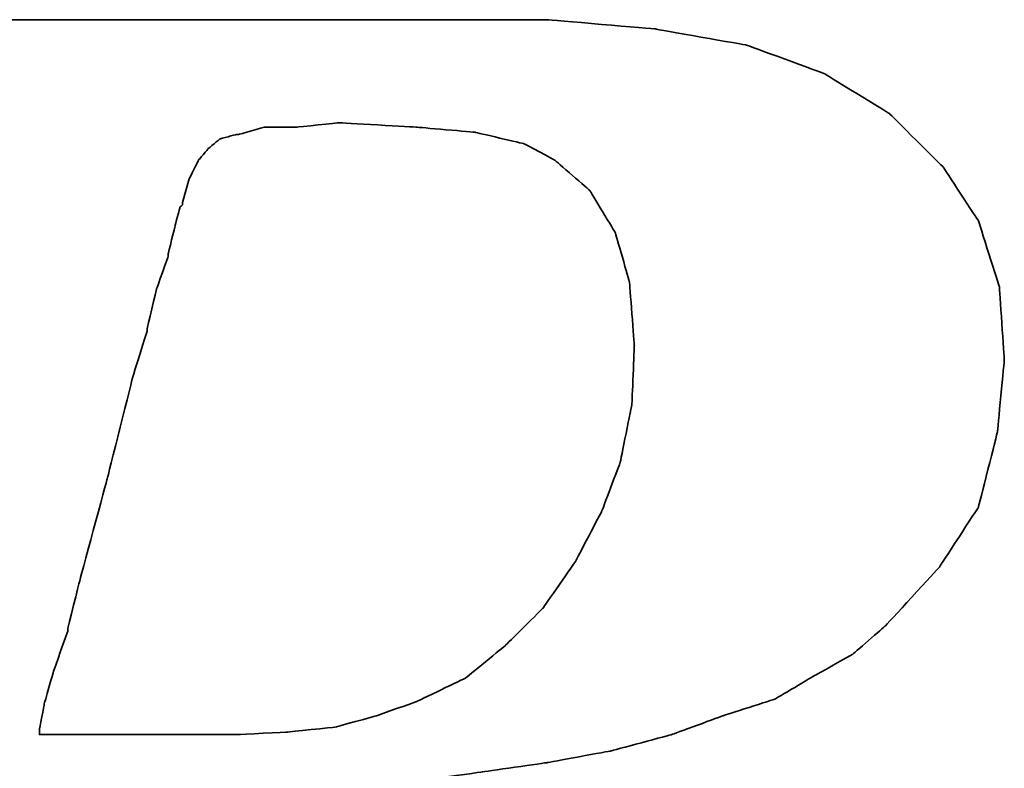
# Model space of a CAD drawing. Header units: millimetres. Extents: x 748 to 1024, y 329 to 423.
# Tile 27 of 49: x 949.093 to 949.531, y 355.257 to 355.59. Entities that reach past the tile are written whole.
import ezdxf

# ---------------------------------------------------------------- set-up
doc = ezdxf.new("R2010")
doc.units = ezdxf.units.MM
doc.header["$LTSCALE"] = 0.15
doc.layers.add('DIM', color=4, linetype='CONTINUOUS')
doc.layers.add('layer 1', color=7, linetype='CONTINUOUS')

# ---------------------------------------------------------------- blocks, each defined once
blk = doc.blocks.new('TBI MOTION logo(完整正式版)')
at = {"layer": 'layer 1', "color": 22, "lineweight": 35}
for points, knots in [([(-64.65375, -6.86375), (-64.65375, -6.86375), (-64.84375, -7.29625), (-64.84375, -7.29625), (-64.84375, -7.29625), (-64.84375, -7.29625), (-64.86875, -7.34375), (-64.86875, -7.34375), (-64.86875, -7.34375), (-64.86875, -7.34375), (-64.86875, -7.36875), (-64.86875, -7.36875), (-64.86875, -7.36875), (-64.86875, -7.36875), (-65.15375, -7.65375), (-65.15375, -7.65375), (-65.15375, -7.65375), (-65.15375, -7.65375), (-65.17875, -7.65375), (-65.17875, -7.65375), (-65.17875, -7.65375), (-65.17875, -7.65375), (-65.20375, -7.67875), (-65.20375, -7.67875), (-65.20375, -7.67875), (-65.20375, -7.67875), (-65.58875, -7.87125), (-65.58875, -7.87125), (-65.58875, -7.87125), (-65.58875, -7.87125), (-65.63375, -7.87125), (-65.63375, -7.87125), (-65.63375, -7.87125), (-65.63375, -7.87125), (-65.65875, -7.89375), (-65.65875, -7.89375), (-65.65875, -7.89375), (-65.65875, -7.89375), (-66.09375, -7.94375), (-66.09375, -7.94375), (-66.09375, -7.94375), (-66.09375, -7.94375), (-66.11375, -7.94375), (-66.11375, -7.94375), (-66.11375, -7.94375), (-66.11375, -7.94375), (-66.16375, -7.94375), (-66.16375, -7.94375), (-66.16375, -7.94375), (-66.16375, -7.94375), (-66.30875, -7.94375), (-66.30875, -7.94375), (-66.30875, -7.94375), (-66.30875, -7.94375), (-66.69375, -7.94375), (-66.69375, -7.94375), (-66.69375, -7.94375), (-66.69375, -7.94375), (-67.07375, -7.94375), (-67.07375, -7.94375), (-67.07375, -7.94375), (-67.07375, -7.94375), (-67.12375, -7.94375), (-67.12375, -7.94375), (-67.12375, -7.94375), (-67.12375, -7.94375), (-67.12375, -7.96625), (-67.12375, -7.96625), (-67.12375, -7.96625), (-67.12375, -7.96625), (-67.14875, -7.99125), (-67.14875, -7.99125), (-67.14875, -7.99125), (-67.14875, -7.99125), (-67.24375, -8.34875), (-67.24375, -8.34875), (-67.24375, -8.34875), (-67.24375, -8.34875), (-67.31375, -8.68625), (-67.31375, -8.68625), (-67.31375, -8.68625), (-67.31375, -8.68625), (-67.26875, -8.68625), (-67.26875, -8.68625), (-67.26875, -8.68625), (-67.26875, -8.68625), (-67.07375, -8.68625), (-67.07375, -8.68625), (-67.07375, -8.68625), (-67.07375, -8.68625), (-66.54875, -8.68625), (-66.54875, -8.68625), (-66.54875, -8.68625), (-66.54875, -8.68625), (-65.82625, -8.68625), (-65.82625, -8.68625), (-65.82625, -8.68625), (-65.82625, -8.68625), (-65.01375, -8.68625), (-65.01375, -8.68625), (-65.01375, -8.68625), (-65.01375, -8.68625), (-64.05375, -8.68625), (-64.05375, -8.68625), (-64.05375, -8.68625), (-64.05375, -8.68625), (-62.08375, -8.68625), (-62.08375, -8.68625), (-62.08375, -8.68625), (-62.08375, -8.68625), (-60.06875, -8.68625), (-60.06875, -8.68625), (-60.06875, -8.68625), (-60.06875, -8.68625), (-59.10875, -8.68625), (-59.10875, -8.68625), (-59.10875, -8.68625), (-59.10875, -8.68625), (-58.29375, -8.68625), (-58.29375, -8.68625), (-58.29375, -8.68625), (-58.29375, -8.68625), (-57.57375, -8.68625), (-57.57375, -8.68625), (-57.57375, -8.68625), (-57.57375, -8.68625), (-57.04875, -8.68625), (-57.04875, -8.68625), (-57.04875, -8.68625), (-57.04875, -8.68625), (-56.85375, -8.68625), (-56.85375, -8.68625), (-56.85375, -8.68625), (-56.85375, -8.68625), (-56.70875, -8.68625), (-56.70875, -8.68625), (-56.70875, -8.68625), (-56.70875, -8.68625), (-56.61375, -8.68625), (-56.61375, -8.68625), (-56.61375, -8.68625), (-56.61375, -8.68625), (-56.56875, -8.68625), (-56.56875, -8.68625), (-56.56875, -8.68625), (-56.56875, -8.68625), (-55.65375, -8.63875), (-55.65375, -8.63875), (-55.65375, -8.63875), (-55.65375, -8.63875), (-54.76875, -8.51875), (-54.76875, -8.51875), (-54.76875, -8.51875), (-54.76875, -8.51875), (-53.90375, -8.30375), (-53.90375, -8.30375), (-53.90375, -8.30375), (-53.90375, -8.30375), (-53.08875, -8.03875), (-53.08875, -8.03875), (-53.08875, -8.03875), (-53.08875, -8.03875), (-52.34375, -7.65375), (-52.34375, -7.65375), (-52.34375, -7.65375), (-52.34375, -7.65375), (-51.69875, -7.29625), (-51.69875, -7.29625), (-51.69875, -7.29625), (-51.69875, -7.29625), (-51.21875, -6.91125), (-51.21875, -6.91125), (-51.21875, -6.91125), (-51.21875, -6.91125), (-50.83375, -6.50375), (-50.83375, -6.50375), (-50.83375, -6.50375), (-50.83375, -6.50375), (-50.44875, -5.94875), (-50.44875, -5.94875), (-50.44875, -5.94875), (-50.44875, -5.94875), (-50.13875, -5.30375), (-50.13875, -5.30375), (-50.13875, -5.30375), (-50.13875, -5.30375), (-49.99375, -4.65375), (-49.99375, -4.65375), (-49.99375, -4.65375), (-49.99375, -4.65375), (-49.92375, -3.98375), (-49.92375, -3.98375), (-49.92375, -3.98375), (-49.92375, -3.98375), (-49.99375, -3.19374), (-49.99375, -3.19374), (-49.99375, -3.19374), (-49.99375, -3.19374), (-50.23374, -2.44874), (-50.23374, -2.44874), (-50.23374, -2.44874), (-50.23374, -2.44874), (-50.59375, -1.87374), (-50.59375, -1.87374), (-50.59375, -1.87374), (-50.59375, -1.87374), (-51.09875, -1.31874), (-51.09875, -1.31874), (-51.09875, -1.31874), (-51.09875, -1.31874), (-51.74375, -0.81875), (-51.74375, -0.81875), (-51.74375, -0.81875), (-51.74375, -0.81875), (-52.53875, -0.48125), (-52.53875, -0.48125), (-52.53875, -0.48125), (-52.53875, -0.48125), (-53.47375, -0.21875), (-53.47375, -0.21875), (-53.47375, -0.21875), (-53.47375, -0.21875), (-54.52875, -0.04874), (-54.52875, -0.04874), (-54.52875, -0.04874), (-54.52875, -0.04874), (-55.65375, 0.12125), (-55.65375, 0.12125), (-55.65375, 0.12125), (-55.65375, 0.12125), (-54.50375, 0.28624), (-54.50375, 0.28624), (-54.50375, 0.28624), (-54.50375, 0.28624), (-53.83375, 0.38124), (-53.83375, 0.38124), (-53.83375, 0.38124), (-53.83375, 0.38124), (-53.18375, 0.50125), (-53.18375, 0.50125), (-53.18375, 0.50125), (-53.18375, 0.50125), (-52.55875, 0.66874), (-52.55875, 0.66874), (-52.55875, 0.66874), (-52.55875, 0.66874), (-52.03375, 0.86124), (-52.03375, 0.86124), (-52.03375, 0.86124), (-52.03375, 0.86124), (-51.50374, 1.03124), (-51.50374, 1.03124), (-51.50374, 1.03124), (-51.50374, 1.03124), (-51.09875, 1.27125), (-51.09875, 1.27125), (-51.09875, 1.27125), (-51.09875, 1.27125), (-50.71375, 1.48624), (-50.71375, 1.48624), (-50.71375, 1.48624), (-50.71375, 1.48624), (-50.37625, 1.77625), (-50.37625, 1.77625), (-50.37625, 1.77625), (-50.37625, 1.77625), (-49.82375, 2.37625), (-49.82375, 2.37625), (-49.82375, 2.37625), (-49.82375, 2.37625), (-49.41875, 2.99625), (-49.41875, 2.99625), (-49.41875, 2.99625), (-49.41875, 2.99625), (-49.22375, 3.76625), (-49.22375, 3.76625), (-49.22375, 3.76625), (-49.22375, 3.76625), (-49.15375, 4.50874), (-49.15375, 4.50874), (-49.15375, 4.50874), (-49.15375, 4.50874), (-49.20375, 5.25125), (-49.20375, 5.25125), (-49.20375, 5.25125), (-49.20375, 5.25125), (-49.41875, 5.92625), (-49.41875, 5.92625), (-49.41875, 5.92625), (-49.41875, 5.92625), (-49.77875, 6.47625), (-49.77875, 6.47625), (-49.77875, 6.47625), (-49.77875, 6.47625), (-50.33125, 7.02624), (-50.33125, 7.02624), (-50.33125, 7.02624), (-50.33125, 7.02624), (-51.00125, 7.43625), (-51.00125, 7.43625), (-51.00125, 7.43625), (-51.00125, 7.43625), (-51.79375, 7.72625), (-51.79375, 7.72625), (-51.79375, 7.72625), (-51.79375, 7.72625), (-52.72875, 7.89124), (-52.72875, 7.89124), (-52.72875, 7.89124), (-52.72875, 7.89124), (-53.83375, 7.98625), (-53.83375, 7.98625), (-53.83375, 7.98625), (-53.83375, 7.98625), (-53.92875, 7.98625), (-53.92875, 7.98625), (-53.92875, 7.98625), (-53.92875, 7.98625), (-54.26375, 7.98625), (-54.26375, 7.98625), (-54.26375, 7.98625), (-54.26375, 7.98625), (-54.74375, 7.98625), (-54.74375, 7.98625), (-54.74375, 7.98625), (-54.74375, 7.98625), (-55.36875, 7.98625), (-55.36875, 7.98625), (-55.36875, 7.98625), (-55.36875, 7.98625), (-56.13375, 7.98625), (-56.13375, 7.98625), (-56.13375, 7.98625), (-56.13375, 7.98625), (-56.94875, 7.98625), (-56.94875, 7.98625), (-56.94875, 7.98625), (-56.94875, 7.98625), (-58.77625, 7.98625), (-58.77625, 7.98625), (-58.77625, 7.98625), (-58.77625, 7.98625), (-60.59875, 7.98625), (-60.59875, 7.98625), (-60.59875, 7.98625), (-60.59875, 7.98625), (-61.41375, 7.98625), (-61.41375, 7.98625), (-61.41375, 7.98625), (-61.41375, 7.98625), (-62.17875, 7.98625), (-62.17875, 7.98625), (-62.17875, 7.98625), (-62.17875, 7.98625), (-62.80375, 7.98625), (-62.80375, 7.98625), (-62.80375, 7.98625), (-62.80375, 7.98625), (-63.30625, 7.98625), (-63.30625, 7.98625), (-63.30625, 7.98625), (-63.30625, 7.98625), (-63.57375, 7.98625), (-63.57375, 7.98625), (-63.57375, 7.98625), (-63.57375, 7.98625), (-63.57375, 7.96375), (-63.57375, 7.96375), (-63.57375, 7.96375), (-63.57375, 7.96375), (-63.59875, 7.94125), (-63.59875, 7.94125), (-63.59875, 7.94125), (-63.59875, 7.94125), (-63.69375, 7.55625), (-63.69375, 7.55625), (-63.69375, 7.55625), (-63.69375, 7.55625), (-63.76375, 7.24624), (-63.76375, 7.24624), (-63.76375, 7.24624), (-63.76375, 7.24624), (-63.23875, 7.24624), (-63.23875, 7.24624), (-63.23875, 7.24624), (-63.23875, 7.24624), (-62.75875, 7.24624), (-62.75875, 7.24624), (-62.75875, 7.24624), (-62.75875, 7.24624), (-62.61125, 7.24624), (-62.61125, 7.24624), (-62.61125, 7.24624), (-62.61125, 7.24624), (-62.56625, 7.24624), (-62.56625, 7.24624), (-62.56625, 7.24624), (-62.56625, 7.24624), (-62.22875, 7.24624), (-62.22875, 7.24624), (-62.22875, 7.24624), (-62.22875, 7.24624), (-62.20375, 7.24624), (-62.20375, 7.24624), (-62.20375, 7.24624), (-62.20375, 7.24624), (-62.17875, 7.21875), (-62.17875, 7.21875), (-62.17875, 7.21875), (-62.17875, 7.21875), (-61.96375, 7.17125), (-61.96375, 7.17125), (-61.96375, 7.17125), (-61.96375, 7.17125), (-61.72375, 7.12624), (-61.72375, 7.12624), (-61.72375, 7.12624), (-61.72375, 7.12624), (-61.70375, 7.12624), (-61.70375, 7.12624), (-61.70375, 7.12624), (-61.70375, 7.12624), (-61.55875, 7.07624), (-61.55875, 7.07624), (-61.55875, 7.07624), (-61.55875, 7.07624), (-61.50875, 7.07624), (-61.50875, 7.07624), (-61.50875, 7.07624), (-61.50875, 7.07624), (-61.48375, 7.02624), (-61.48375, 7.02624), (-61.48375, 7.02624), (-61.48375, 7.02624), (-61.31875, 6.83375), (-61.31875, 6.83375), (-61.31875, 6.83375), (-61.31875, 6.83375), (-61.29375, 6.81125), (-61.29375, 6.81125), (-61.29375, 6.81125), (-61.29375, 6.81125), (-61.29375, 6.78625), (-61.29375, 6.78625), (-61.29375, 6.78625), (-61.29375, 6.78625), (-61.19875, 6.50124), (-61.19875, 6.50124), (-61.19875, 6.50124), (-61.19875, 6.50124), (-61.17375, 6.45124), (-61.17375, 6.45124), (-61.17375, 6.45124), (-61.17375, 6.45124), (-61.19875, 6.40625), (-61.19875, 6.40625), (-61.19875, 6.40625), (-61.19875, 6.40625), (-61.26875, 5.99624), (-61.26875, 5.99624), (-61.26875, 5.99624), (-61.26875, 5.99624), (-61.26875, 5.85125), (-61.26875, 5.85125), (-61.26875, 5.85125), (-61.26875, 5.85125), (-61.26875, 5.82625), (-61.26875, 5.82625), (-61.26875, 5.82625), (-61.26875, 5.82625), (-61.29375, 5.80625), (-61.29375, 5.80625), (-61.29375, 5.80625), (-61.29375, 5.80625), (-61.34125, 5.66125), (-61.34125, 5.66125), (-61.34125, 5.66125), (-61.34125, 5.66125), (-61.41375, 5.44625), (-61.41375, 5.44625), (-61.41375, 5.44625), (-61.41375, 5.44625), (-61.48375, 5.15625), (-61.48375, 5.15625), (-61.48375, 5.15625), (-61.48375, 5.15625), (-61.58375, 4.82124), (-61.58375, 4.82124), (-61.58375, 4.82124), (-61.58375, 4.82124), (-61.79875, 4.00375), (-61.79875, 4.00375), (-61.79875, 4.00375), (-61.79875, 4.00375), (-62.05875, 2.99625), (-62.05875, 2.99625), (-62.05875, 2.99625), (-62.05875, 2.99625), (-62.34875, 1.91625), (-62.34875, 1.91625), (-62.34875, 1.91625), (-62.34875, 1.91625), (-62.97375, -0.41124), (-62.97375, -0.41124), (-62.97375, -0.41124), (-62.97375, -0.41124), (-63.59875, -2.75875), (-63.59875, -2.75875), (-63.59875, -2.75875), (-63.59875, -2.75875), (-63.88375, -3.86374), (-63.88375, -3.86374), (-63.88375, -3.86374), (-63.88375, -3.86374), (-64.14875, -4.82374), (-64.14875, -4.82374), (-64.14875, -4.82374), (-64.14875, -4.82374), (-64.36375, -5.64125), (-64.36375, -5.64125), (-64.36375, -5.64125), (-64.36375, -5.64125), (-64.43625, -5.97625), (-64.43625, -5.97625), (-64.43625, -5.97625), (-64.43625, -5.97625), (-64.50875, -6.28625), (-64.50875, -6.28625), (-64.50875, -6.28625), (-64.50875, -6.28625), (-64.50875, -6.30875), (-64.50875, -6.30875), (-64.50875, -6.30875), (-64.50875, -6.30875), (-64.57875, -6.50375), (-64.57875, -6.50375), (-64.57875, -6.50375), (-64.57875, -6.50375), (-64.62875, -6.69625), (-64.62875, -6.69625), (-64.62875, -6.69625), (-64.62875, -6.69625), (-64.62875, -6.76875), (-64.62875, -6.76875), (-64.62875, -6.76875), (-64.62875, -6.76875), (-64.62875, -6.81375), (-64.62875, -6.81375), (-64.62875, -6.81375), (-64.62875, -6.81375), (-64.62875, -6.83875), (-64.62875, -6.83875), (-64.62875, -6.83875), (-64.62875, -6.83875), (-64.65375, -6.86375), (-64.65375, -6.86375)], [0, 0, 0, 0, 0.00719424, 0.00719424, 0.00719424, 0.00719425, 0.01438849, 0.01438849, 0.01438849, 0.0143885, 0.02158273, 0.02158273, 0.02158273, 0.02158274, 0.02877698, 0.02877698, 0.02877698, 0.02877699, 0.03597122, 0.03597122, 0.03597122, 0.03597123, 0.04316547, 0.04316547, 0.04316547, 0.04316548, 0.05035971, 0.05035971, 0.05035971, 0.05035972, 0.05755396, 0.05755396, 0.05755396, 0.05755397, 0.0647482, 0.0647482, 0.0647482, 0.06474821, 0.07194245, 0.07194245, 0.07194245, 0.07194246, 0.07913669, 0.07913669, 0.07913669, 0.0791367, 0.08633094, 0.08633094, 0.08633094, 0.08633095, 0.09352518, 0.09352518, 0.09352518, 0.09352519, 0.10071942, 0.10071942, 0.10071942, 0.10071943, 0.10791367, 0.10791367, 0.10791367, 0.10791368, 0.11510791, 0.11510791, 0.11510791, 0.11510792, 0.12230216, 0.12230216, 0.12230216, 0.12230217, 0.1294964, 0.1294964, 0.1294964, 0.12949641, 0.13669065, 0.13669065, 0.13669065, 0.13669066, 0.14388489, 0.14388489, 0.14388489, 0.1438849, 0.15107914, 0.15107914, 0.15107914, 0.15107915, 0.15827338, 0.15827338, 0.15827338, 0.15827339, 0.16546763, 0.16546763, 0.16546763, 0.16546764, 0.17266187, 0.17266187, 0.17266187, 0.17266188, 0.17985612, 0.17985612, 0.17985612, 0.17985613, 0.18705036, 0.18705036, 0.18705036, 0.18705037, 0.1942446, 0.1942446, 0.1942446, 0.19424461, 0.20143885, 0.20143885, 0.20143885, 0.20143886, 0.20863309, 0.20863309, 0.20863309, 0.2086331, 0.21582734, 0.21582734, 0.21582734, 0.21582735, 0.22302158, 0.22302158, 0.22302158, 0.22302159, 0.23021583, 0.23021583, 0.23021583, 0.23021584, 0.23741007, 0.23741007, 0.23741007, 0.23741008, 0.24460432, 0.24460432, 0.24460432, 0.24460433, 0.25179856, 0.25179856, 0.25179856, 0.25179857, 0.25899281, 0.25899281, 0.25899281, 0.25899282, 0.26618705, 0.26618705, 0.26618705, 0.26618706, 0.27338129, 0.27338129, 0.27338129, 0.2733813, 0.28057554, 0.28057554, 0.28057554, 0.28057555, 0.28776978, 0.28776978, 0.28776978, 0.28776979, 0.29496403, 0.29496403, 0.29496403, 0.29496404, 0.30215827, 0.30215827, 0.30215827, 0.30215828, 0.30935252, 0.30935252, 0.30935252, 0.30935253, 0.31654676, 0.31654676, 0.31654676, 0.31654677, 0.32374101, 0.32374101, 0.32374101, 0.32374102, 0.33093525, 0.33093525, 0.33093525, 0.33093526, 0.3381295, 0.3381295, 0.3381295, 0.33812951, 0.34532374, 0.34532374, 0.34532374, 0.34532375, 0.35251799, 0.35251799, 0.35251799, 0.352518, 0.35971223, 0.35971223, 0.35971223, 0.35971224, 0.36690647, 0.36690647, 0.36690647, 0.36690648, 0.37410072, 0.37410072, 0.37410072, 0.37410073, 0.38129496, 0.38129496, 0.38129496, 0.38129497, 0.38848921, 0.38848921, 0.38848921, 0.38848922, 0.39568345, 0.39568345, 0.39568345, 0.39568346, 0.4028777, 0.4028777, 0.4028777, 0.40287771, 0.41007194, 0.41007194, 0.41007194, 0.41007195, 0.41726619, 0.41726619, 0.41726619, 0.4172662, 0.42446043, 0.42446043, 0.42446043, 0.42446044, 0.43165468, 0.43165468, 0.43165468, 0.43165469, 0.43884892, 0.43884892, 0.43884892, 0.43884893, 0.44604317, 0.44604317, 0.44604317, 0.44604318, 0.45323741, 0.45323741, 0.45323741, 0.45323742, 0.46043165, 0.46043165, 0.46043165, 0.46043166, 0.4676259, 0.4676259, 0.4676259, 0.46762591, 0.47482014, 0.47482014, 0.47482014, 0.47482015, 0.48201439, 0.48201439, 0.48201439, 0.4820144, 0.48920863, 0.48920863, 0.48920863, 0.48920864, 0.49640288, 0.49640288, 0.49640288, 0.49640289, 0.50359712, 0.50359712, 0.50359712, 0.50359713, 0.51079137, 0.51079137, 0.51079137, 0.51079138, 0.51798561, 0.51798561, 0.51798561, 0.51798562, 0.52517986, 0.52517986, 0.52517986, 0.52517987, 0.5323741, 0.5323741, 0.5323741, 0.53237411, 0.53956835, 0.53956835, 0.53956835, 0.53956836, 0.54676259, 0.54676259, 0.54676259, 0.5467626, 0.55395683, 0.55395683, 0.55395683, 0.55395684, 0.56115108, 0.56115108, 0.56115108, 0.56115109, 0.56834532, 0.56834532, 0.56834532, 0.56834533, 0.57553957, 0.57553957, 0.57553957, 0.57553958, 0.58273381, 0.58273381, 0.58273381, 0.58273382, 0.58992806, 0.58992806, 0.58992806, 0.58992807, 0.5971223, 0.5971223, 0.5971223, 0.59712231, 0.60431655, 0.60431655, 0.60431655, 0.60431656, 0.61151079, 0.61151079, 0.61151079, 0.6115108, 0.61870504, 0.61870504, 0.61870504, 0.61870505, 0.62589928, 0.62589928, 0.62589928, 0.62589929, 0.63309353, 0.63309353, 0.63309353, 0.63309354, 0.64028777, 0.64028777, 0.64028777, 0.64028778, 0.64748201, 0.64748201, 0.64748201, 0.64748202, 0.65467626, 0.65467626, 0.65467626, 0.65467627, 0.6618705, 0.6618705, 0.6618705, 0.66187051, 0.66906475, 0.66906475, 0.66906475, 0.66906476, 0.67625899, 0.67625899, 0.67625899, 0.676259, 0.68345324, 0.68345324, 0.68345324, 0.68345325, 0.69064748, 0.69064748, 0.69064748, 0.69064749, 0.69784173, 0.69784173, 0.69784173, 0.69784174, 0.70503597, 0.70503597, 0.70503597, 0.70503598, 0.71223022, 0.71223022, 0.71223022, 0.71223023, 0.71942446, 0.71942446, 0.71942446, 0.71942447, 0.72661871, 0.72661871, 0.72661871, 0.72661872, 0.73381295, 0.73381295, 0.73381295, 0.73381296, 0.74100719, 0.74100719, 0.74100719, 0.7410072, 0.74820144, 0.74820144, 0.74820144, 0.74820145, 0.75539568, 0.75539568, 0.75539568, 0.75539569, 0.76258993, 0.76258993, 0.76258993, 0.76258994, 0.76978417, 0.76978417, 0.76978417, 0.76978418, 0.77697842, 0.77697842, 0.77697842, 0.77697843, 0.78417266, 0.78417266, 0.78417266, 0.78417267, 0.79136691, 0.79136691, 0.79136691, 0.79136692, 0.79856115, 0.79856115, 0.79856115, 0.79856116, 0.8057554, 0.8057554, 0.8057554, 0.80575541, 0.81294964, 0.81294964, 0.81294964, 0.81294965, 0.82014388, 0.82014388, 0.82014388, 0.82014389, 0.82733813, 0.82733813, 0.82733813, 0.82733814, 0.83453237, 0.83453237, 0.83453237, 0.83453238, 0.84172662, 0.84172662, 0.84172662, 0.84172663, 0.84892086, 0.84892086, 0.84892086, 0.84892087, 0.85611511, 0.85611511, 0.85611511, 0.85611512, 0.86330935, 0.86330935, 0.86330935, 0.86330936, 0.8705036, 0.8705036, 0.8705036, 0.87050361, 0.87769784, 0.87769784, 0.87769784, 0.87769785, 0.88489209, 0.88489209, 0.88489209, 0.8848921, 0.89208633, 0.89208633, 0.89208633, 0.89208634, 0.89928058, 0.89928058, 0.89928058, 0.89928059, 0.90647482, 0.90647482, 0.90647482, 0.90647483, 0.91366906, 0.91366906, 0.91366906, 0.91366907, 0.92086331, 0.92086331, 0.92086331, 0.92086332, 0.92805755, 0.92805755, 0.92805755, 0.92805756, 0.9352518, 0.9352518, 0.9352518, 0.93525181, 0.94244604, 0.94244604, 0.94244604, 0.94244605, 0.94964029, 0.94964029, 0.94964029, 0.9496403, 0.95683453, 0.95683453, 0.95683453, 0.95683454, 0.96402878, 0.96402878, 0.96402878, 0.96402879, 0.97122302, 0.97122302, 0.97122302, 0.97122303, 0.97841727, 0.97841727, 0.97841727, 0.97841728, 0.98561151, 0.98561151, 0.98561151, 0.98561152, 0.99280576, 0.99280576, 0.99280576, 0.99280577, 1, 1, 1, 1]), ([(-57.50375, 6.35625), (-57.50375, 6.35625), (-57.57375, 6.11625), (-57.57375, 6.11625), (-57.57375, 6.11625), (-57.57375, 6.11625), (-57.57375, 6.09125), (-57.57375, 6.09125), (-57.57375, 6.09125), (-57.57375, 6.09125), (-57.59875, 6.06625), (-57.59875, 6.06625), (-57.59875, 6.06625), (-57.59875, 6.06625), (-57.64875, 5.87625), (-57.64875, 5.87625), (-57.64875, 5.87625), (-57.64875, 5.87625), (-57.71875, 5.58875), (-57.71875, 5.58875), (-57.71875, 5.58875), (-57.71875, 5.58875), (-57.71875, 5.56625), (-57.71875, 5.56625), (-57.71875, 5.56625), (-57.71875, 5.56625), (-57.83875, 5.23125), (-57.83875, 5.23125), (-57.83875, 5.23125), (-57.83875, 5.23125), (-57.93625, 4.82124), (-57.93625, 4.82124), (-57.93625, 4.82124), (-57.93625, 4.82124), (-57.93625, 4.79624), (-57.93625, 4.79624), (-57.93625, 4.79624), (-57.93625, 4.79624), (-58.07875, 4.34125), (-58.07875, 4.34125), (-58.07875, 4.34125), (-58.07875, 4.34125), (-58.34375, 3.28625), (-58.34375, 3.28625), (-58.34375, 3.28625), (-58.34375, 3.28625), (-58.62875, 2.23124), (-58.62875, 2.23124), (-58.62875, 2.23124), (-58.62875, 2.23124), (-58.74875, 1.75125), (-58.74875, 1.75125), (-58.74875, 1.75125), (-58.74875, 1.75125), (-58.74875, 1.72625), (-58.74875, 1.72625), (-58.74875, 1.72625), (-58.74875, 1.72625), (-58.89375, 1.31625), (-58.89375, 1.31625), (-58.89375, 1.31625), (-58.89375, 1.31625), (-58.98875, 0.98124), (-58.98875, 0.98124), (-58.98875, 0.98124), (-58.98875, 0.98124), (-59.03875, 0.71625), (-59.03875, 0.71625), (-59.03875, 0.71625), (-59.03875, 0.71625), (-59.03875, 0.66874), (-59.03875, 0.66874), (-59.03875, 0.66874), (-59.03875, 0.66874), (-58.91875, 0.66874), (-58.91875, 0.66874), (-58.91875, 0.66874), (-58.91875, 0.66874), (-58.53375, 0.66874), (-58.53375, 0.66874), (-58.53375, 0.66874), (-58.53375, 0.66874), (-58.10375, 0.66874), (-58.10375, 0.66874), (-58.10375, 0.66874), (-58.10375, 0.66874), (-57.66875, 0.66874), (-57.66875, 0.66874), (-57.66875, 0.66874), (-57.66875, 0.66874), (-57.33375, 0.66874), (-57.33375, 0.66874), (-57.33375, 0.66874), (-57.33375, 0.66874), (-57.09375, 0.66874), (-57.09375, 0.66874), (-57.09375, 0.66874), (-57.09375, 0.66874), (-56.99875, 0.66874), (-56.99875, 0.66874), (-56.99875, 0.66874), (-56.99875, 0.66874), (-56.49375, 0.69374), (-56.49375, 0.69374), (-56.49375, 0.69374), (-56.49375, 0.69374), (-56.01375, 0.74374), (-56.01375, 0.74374), (-56.01375, 0.74374), (-56.01375, 0.74374), (-55.58375, 0.86124), (-55.58375, 0.86124), (-55.58375, 0.86124), (-55.58375, 0.86124), (-55.17375, 1.00624), (-55.17375, 1.00624), (-55.17375, 1.00624), (-55.17375, 1.00624), (-54.67375, 1.24625), (-54.67375, 1.24625), (-54.67375, 1.24625), (-54.67375, 1.24625), (-54.26375, 1.58124), (-54.26375, 1.58124), (-54.26375, 1.58124), (-54.26375, 1.58124), (-53.87875, 1.96374), (-53.87875, 1.96374), (-53.87875, 1.96374), (-53.87875, 1.96374), (-53.54375, 2.44625), (-53.54375, 2.44625), (-53.54375, 2.44625), (-53.54375, 2.44625), (-53.27875, 2.95125), (-53.27875, 2.95125), (-53.27875, 2.95125), (-53.27875, 2.95125), (-53.08875, 3.45124), (-53.08875, 3.45124), (-53.08875, 3.45124), (-53.08875, 3.45124), (-52.96875, 4.05124), (-52.96875, 4.05124), (-52.96875, 4.05124), (-52.96875, 4.05124), (-52.94375, 4.65125), (-52.94375, 4.65125), (-52.94375, 4.65125), (-52.94375, 4.65125), (-52.99375, 5.30125), (-52.99375, 5.30125), (-52.99375, 5.30125), (-52.99375, 5.30125), (-53.13875, 5.80625), (-53.13875, 5.80625), (-53.13875, 5.80625), (-53.13875, 5.80625), (-53.39875, 6.23625), (-53.39875, 6.23625), (-53.39875, 6.23625), (-53.39875, 6.23625), (-53.75875, 6.54875), (-53.75875, 6.54875), (-53.75875, 6.54875), (-53.75875, 6.54875), (-54.07375, 6.71625), (-54.07375, 6.71625), (-54.07375, 6.71625), (-54.07375, 6.71625), (-54.57375, 6.83375), (-54.57375, 6.83375), (-54.57375, 6.83375), (-54.57375, 6.83375), (-55.17375, 6.88625), (-55.17375, 6.88625), (-55.17375, 6.88625), (-55.17375, 6.88625), (-55.96875, 6.93125), (-55.96875, 6.93125), (-55.96875, 6.93125), (-55.96875, 6.93125), (-56.39875, 6.88625), (-56.39875, 6.88625), (-56.39875, 6.88625), (-56.39875, 6.88625), (-56.42125, 6.88625), (-56.42125, 6.88625), (-56.42125, 6.88625), (-56.42125, 6.88625), (-56.73375, 6.88625), (-56.73375, 6.88625), (-56.73375, 6.88625), (-56.73375, 6.88625), (-56.99875, 6.81125), (-56.99875, 6.81125), (-56.99875, 6.81125), (-56.99875, 6.81125), (-57.02375, 6.81125), (-57.02375, 6.81125), (-57.02375, 6.81125), (-57.02375, 6.81125), (-57.18875, 6.76625), (-57.18875, 6.76625), (-57.18875, 6.76625), (-57.18875, 6.76625), (-57.30875, 6.66625), (-57.30875, 6.66625), (-57.30875, 6.66625), (-57.30875, 6.66625), (-57.40875, 6.54875), (-57.40875, 6.54875), (-57.40875, 6.54875), (-57.40875, 6.54875), (-57.50375, 6.35625), (-57.50375, 6.35625)], [0, 0, 0, 0, 0.01851852, 0.01851852, 0.01851852, 0.01851853, 0.03703704, 0.03703704, 0.03703704, 0.03703705, 0.05555556, 0.05555556, 0.05555556, 0.05555557, 0.07407407, 0.07407407, 0.07407407, 0.07407408, 0.09259259, 0.09259259, 0.09259259, 0.0925926, 0.11111111, 0.11111111, 0.11111111, 0.11111112, 0.12962963, 0.12962963, 0.12962963, 0.12962964, 0.14814815, 0.14814815, 0.14814815, 0.14814816, 0.16666667, 0.16666667, 0.16666667, 0.16666668, 0.18518519, 0.18518519, 0.18518519, 0.1851852, 0.2037037, 0.2037037, 0.2037037, 0.20370371, 0.22222222, 0.22222222, 0.22222222, 0.22222223, 0.24074074, 0.24074074, 0.24074074, 0.24074075, 0.25925926, 0.25925926, 0.25925926, 0.25925927, 0.27777778, 0.27777778, 0.27777778, 0.27777779, 0.2962963, 0.2962963, 0.2962963, 0.29629631, 0.31481481, 0.31481481, 0.31481481, 0.31481482, 0.33333333, 0.33333333, 0.33333333, 0.33333334, 0.35185185, 0.35185185, 0.35185185, 0.35185186, 0.37037037, 0.37037037, 0.37037037, 0.37037038, 0.38888889, 0.38888889, 0.38888889, 0.3888889, 0.40740741, 0.40740741, 0.40740741, 0.40740742, 0.42592593, 0.42592593, 0.42592593, 0.42592594, 0.44444444, 0.44444444, 0.44444444, 0.44444445, 0.46296296, 0.46296296, 0.46296296, 0.46296297, 0.48148148, 0.48148148, 0.48148148, 0.48148149, 0.5, 0.5, 0.5, 0.50000001, 0.51851852, 0.51851852, 0.51851852, 0.51851853, 0.53703704, 0.53703704, 0.53703704, 0.53703705, 0.55555556, 0.55555556, 0.55555556, 0.55555557, 0.57407407, 0.57407407, 0.57407407, 0.57407408, 0.59259259, 0.59259259, 0.59259259, 0.5925926, 0.61111111, 0.61111111, 0.61111111, 0.61111112, 0.62962963, 0.62962963, 0.62962963, 0.62962964, 0.64814815, 0.64814815, 0.64814815, 0.64814816, 0.66666667, 0.66666667, 0.66666667, 0.66666668, 0.68518519, 0.68518519, 0.68518519, 0.6851852, 0.7037037, 0.7037037, 0.7037037, 0.70370371, 0.72222222, 0.72222222, 0.72222222, 0.72222223, 0.74074074, 0.74074074, 0.74074074, 0.74074075, 0.75925926, 0.75925926, 0.75925926, 0.75925927, 0.77777778, 0.77777778, 0.77777778, 0.77777779, 0.7962963, 0.7962963, 0.7962963, 0.79629631, 0.81481481, 0.81481481, 0.81481481, 0.81481482, 0.83333333, 0.83333333, 0.83333333, 0.83333334, 0.85185185, 0.85185185, 0.85185185, 0.85185186, 0.87037037, 0.87037037, 0.87037037, 0.87037038, 0.88888889, 0.88888889, 0.88888889, 0.8888889, 0.90740741, 0.90740741, 0.90740741, 0.90740742, 0.92592593, 0.92592593, 0.92592593, 0.92592594, 0.94444444, 0.94444444, 0.94444444, 0.94444445, 0.96296296, 0.96296296, 0.96296296, 0.96296297, 0.98148148, 0.98148148, 0.98148148, 0.98148149, 1, 1, 1, 1])]:
    blk.add_open_spline(points, degree=3, knots=knots, dxfattribs=at)

msp = doc.modelspace()

# ---------------------------------------------------------------- block references
at = {"layer": 'DIM', "color": 7, "xscale": 0.0433753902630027, "yscale": 0.0433753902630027, "zscale": 0.0433753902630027}
msp.add_blockref('TBI MOTION logo(完整正式版)', (951.66274, 355.24323), dxfattribs=at)

doc.saveas('drawing.dxf')
